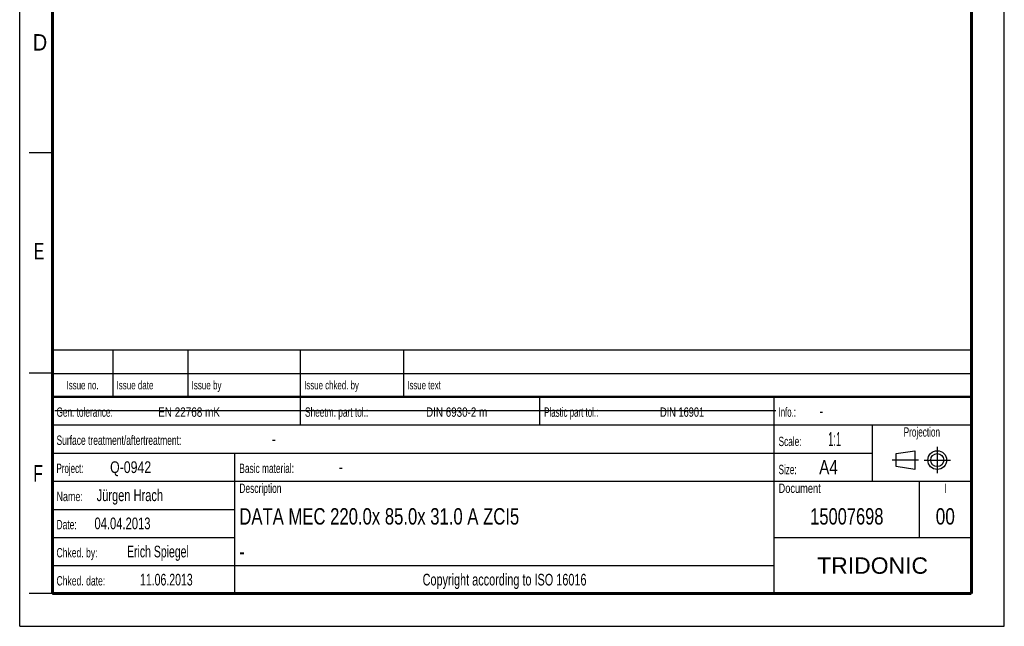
# Model space of a CAD drawing. Header units: millimetres. Extents: x 0 to 210, y 0 to 297.
# Tile 1 of 7: x 0 to 210, y 0 to 129. Entities that reach past the tile are written whole.
import ezdxf
from ezdxf.enums import TextEntityAlignment as Align

# ---------------------------------------------------------------- set-up
doc = ezdxf.new("R2010")
doc.units = ezdxf.units.MM
doc.header["$LTSCALE"] = 19.36
doc.linetypes.add('CENTER', pattern=[0.6, 0.375, -0.075, 0.075, -0.075])
doc.layers.get('0').update_dxf_attribs({"linetype": 'CONTINUOUS'})
doc.layers.add('DEFAULT_1', color=7, linetype='CENTER')
doc.layers.add('Z_NOTICE', color=7, linetype='CONTINUOUS')
doc.styles.add('TEXTSTYLE_2', font='txt', dxfattribs={"width": 0.75})
doc.styles.add('TEXTSTYLE_5', font='arial.ttf')

# ---------------------------------------------------------------- blocks, each defined once
blk = doc.blocks.new('SYMBOL_2_BL0', base_point=(192.31, 35.47))
at = {"color": 2, "linetype": 'CONTINUOUS'}
for p, q in [((186.91, 36.87), (190.91, 37.47)), ((186.91, 34.07), (186.91, 36.87)), ((190.91, 37.47), (190.91, 33.47)), ((190.91, 33.47), (186.91, 34.07))]:
    blk.add_line(p, q, dxfattribs=at)
for radius in [2, 1.4]:
    blk.add_circle((195.71, 35.47), radius, dxfattribs=at)
at = {"layer": 'DEFAULT_1', "color": 2, "linetype": 'CENTER'}
for p, q in [((195.71, 38.27), (195.71, 32.67)), ((191.71, 35.47), (186.11, 35.47)), ((192.91, 35.47), (198.5, 35.47))]:
    blk.add_line(p, q, dxfattribs=at)

msp = doc.modelspace()

# ---------------------------------------------------------------- linework, layer by layer
at = {"color": 2, "linetype": 'CONTINUOUS'}
for p, q in [((0, 0), (0, 297)), ((210, 0), (210, 297)), ((7, 101), (2, 101)), ((6.914, 48.96), (6.914, 58.96)), ((6.914, 58.96), (202.914, 58.96)), ((19.914, 48.96), (19.914, 58.96)), ((35.914, 48.96), (35.914, 58.96)), ((59.914, 48.96), (59.914, 58.96)), ((81.914, 48.96), (81.914, 58.96)), ((202.914, 48.96), (202.914, 58.96)), ((7, 54), (2, 54)), ((6.914, 53.96), (202.914, 53.96)), ((6.914, 6.96), (6.914, 48.96)), ((6.914, 48.96), (202.914, 48.96)), ((6.914, 48.96), (202.914, 48.96)), ((59.914, 42.96), (59.914, 48.96)), ((110.914, 42.96), (110.914, 48.96)), ((160.914, 6.96), (160.914, 48.96)), ((202.914, 6.96), (202.914, 48.96)), ((6.914, 42.96), (202.914, 42.96)), ((181.914, 30.96), (181.914, 42.96)), ((6.914, 36.96), (181.914, 36.96)), ((45.914, 6.96), (45.914, 36.96)), ((6.914, 30.96), (202.914, 30.96)), ((191.914, 18.96), (191.914, 30.96)), ((6.914, 24.96), (45.914, 24.96)), ((6.914, 18.96), (45.914, 18.96)), ((160.914, 18.96), (202.914, 18.96)), ((6.914, 12.96), (160.914, 12.96)), ((7, 7), (2, 7)), ((6.914, 6.96), (202.914, 6.96)), ((0, 0), (210, 0))]:
    msp.add_line(p, q, dxfattribs=at)
at = {"color": 7, "linetype": 'CONTINUOUS'}
msp.add_line((7.468, 46.042), (161.268, 46.042), dxfattribs=at)
for points, const_width in [([(7, 7), (7, 290)], 0.7), ([(203, 7), (203, 290)], 0.7), ([(7, 49), (203, 49)], 0.5), ([(7, 7), (203, 7)], 0.7)]:
    msp.add_lwpolyline(points, dxfattribs=dict(at, const_width=const_width))

# ---------------------------------------------------------------- block references
at = {"color": 2, "linetype": 'CONTINUOUS'}
msp.add_blockref('SYMBOL_2_BL0', (192.305, 35.47), dxfattribs=at)

# ---------------------------------------------------------------- texts
at = {"color": 5, "linetype": 'CONTINUOUS', "style": 'TEXTSTYLE_2'}
for s, width, p in [('D', 0.904762, (2.807, 122.857)), ('E', 0.714286, (3.002, 78.302)), ('F', 0.714286, (2.922, 30.897))]:
    msp.add_text(s, height=3.5, dxfattribs=dict(at, width=width)).set_placement(p)
at = {"layer": 'Z_NOTICE', "color": 5, "linetype": 'CONTINUOUS', "style": 'TEXTSTYLE_2'}
for s, height, width, p in [('Issue date ', 1.8, 0.707792, (20.664, 50.56)), ('Issue by ', 1.8, 0.71164, (36.664, 50.56)), ('Issue chked. by', 1.8, 0.698413, (60.664, 50.56)), ('Issue text ', 1.8, 0.694805, (82.664, 50.56)), ('Gen. tolerance:', 2, 0.657143, (7.851, 44.71)), ('EN 22768 mK', 2, 0.792208, (29.53, 44.71)), ('Sheetm. part tol.:', 2, 0.662698, (60.851, 44.71)), ('DIN 6930-2 m', 2, 0.78373, (86.672, 44.71)), ('Plastic part tol.:', 2, 0.632275, (111.851, 44.71)), ('DIN 16901', 2, 0.73545, (136.577, 44.71)), ('Info.: ', 2, 0.622449, (161.851, 44.71)), ('-', 2.5, 0.714286, (170.565, 44.71)), ('Surface treatment/aftertreatment: ', 2, 0.67577, (7.851, 38.71)), ('Scale:  ', 2, 0.660714, (161.851, 38.46)), ('1:1', 3, 0.5, (172.422, 38.46)), ('-', 2.5, 0.714286, (53.803, 38.71)), ('Project: ', 2, 0.634921, (7.851, 32.71)), ('Q-0942', 2.5, 0.785714, (19.28, 32.71)), ('Basic material: ', 2, 0.66369, (46.851, 32.71)), ('-', 2.5, 0.714286, (68.089, 32.71)), ('Size: ', 2, 0.646825, (161.851, 32.46)), (' A4', 3, 0.809524, (169.613, 32.46)), ('Jürgen Hrach', 2.5, 0.705357, (16.422, 26.71)), ('Description', 2, 0.670996, (46.851, 28.46)), ('Document', 2, 0.738095, (161.851, 28.46)), ('Name: ', 2, 0.714286, (7.851, 26.71)), ('04.04.2013', 2.5, 0.714286, (15.946, 20.71)), ('Date: ', 2, 0.674603, (7.851, 20.71)), ('Chked. by: ', 2, 0.683983, (7.851, 14.71)), ('Erich Spiegel', 2.5, 0.668498, (22.899, 14.71)), ('Chked. date: ', 2, 0.684982, (7.851, 8.71)), ('11.06.2013', 2.5, 0.671429, (25.661, 8.71))]:
    msp.add_text(s, height=height, dxfattribs=dict(at, width=width)).set_placement(p)
for s, height, width, p in [('Issue no.', 1.8, 0.698413, (13.414, 50.56)), ('Projection', 2, 0.652381, (192.414, 40.46)), ('I', 2, 0.642857, (197.414, 28.46)), ('Copyright according to ISO 16016', 2.5, 0.694196, (103.414, 8.71))]:
    msp.add_text(s, height=height, dxfattribs=dict(at, width=width)).set_placement(p, align=Align.CENTER)
at = {"layer": 'Z_NOTICE', "color": 7, "linetype": 'CONTINUOUS', "style": 'TEXTSTYLE_2'}
for s, width, p in [('DATA MEC 220.0x 85.0x 31.0 A ZCI5', 0.75974, (46.851, 21.71)), ('-', 0.714286, (46.851, 14.21))]:
    msp.add_text(s, height=3.5, dxfattribs=dict(at, width=width)).set_placement(p)
for s, width, p in [('15007698', 0.75, (176.414, 21.71)), ('00', 0.785714, (197.414, 21.71))]:
    msp.add_text(s, height=3.5, dxfattribs=dict(at, width=width)).set_placement(p, align=Align.CENTER)
at = {"layer": 'Z_NOTICE', "color": 5, "linetype": 'CONTINUOUS', "style": 'TEXTSTYLE_5'}
msp.add_text('TRIDONIC', height=3.5, dxfattribs=at).set_placement((181.914, 11.21), align=Align.CENTER)

doc.saveas('drawing.dxf')
